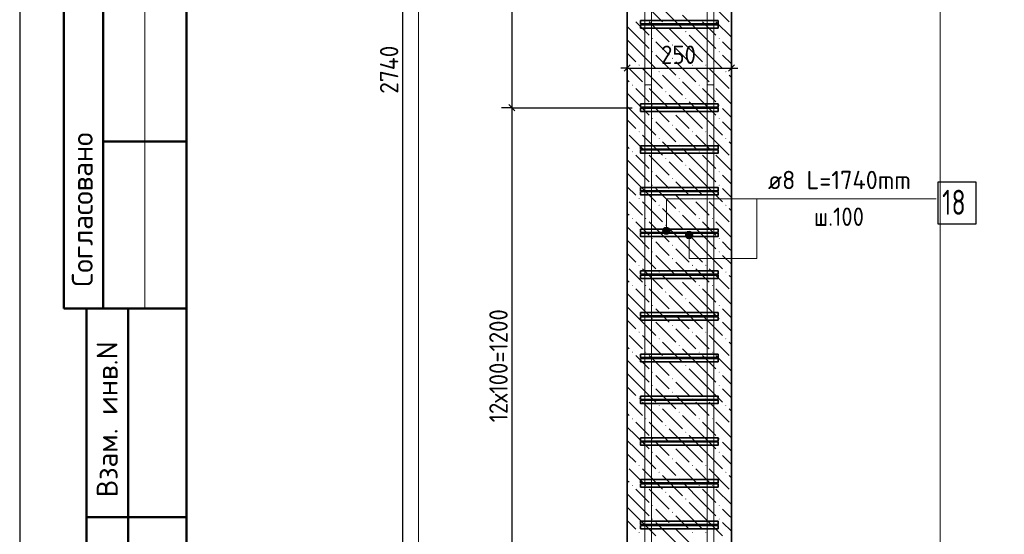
# Model space of a CAD drawing. Header units: millimetres. Extents: x 0 to 42000, y 0 to 29700.
# Tile 2 of 19: x 0 to 11796, y 6293 to 12460. Entities that reach past the tile are written whole.
import ezdxf

# ---------------------------------------------------------------- set-up
doc = ezdxf.new("R2010")
doc.units = ezdxf.units.MM
doc.linetypes.add('______2', pattern=[270, 200, -70])
for name, color, linetype, lineweight in [('S1 Продольная арматура', 7, 'Continuous', 35), ('Standard', 7, 'Continuous', 25), ('Выпуски арматуры Г-обр.', 52, 'Continuous', 25), ('ЖБ Пилон', 7, 'Continuous', 35), ('Позиционная метка линия выноска', 7, 'Continuous', 13)]:
    doc.layers.add(name, color=color, linetype=linetype, lineweight=lineweight)
doc.layers.add('Хомут', color=7, linetype='Continuous', lineweight=25, true_color=0x6e3c1e)
doc.styles.add('ISOCPEUR', font='txt')

msp = doc.modelspace()

# ---------------------------------------------------------------- hatches: boundary and pattern name
at = {"layer": 'ЖБ Пилон', "linetype": 'Continuous', "lineweight": 18, "transparency": 33554687}
for points in [[(7734, 12396), (7741, 12403), (7747, 12396), (7741, 12390)], [(7974, 12316), (7981, 12323), (7987, 12316), (7981, 12310)], [(7574, 12236), (7581, 12243), (7587, 12236), (7581, 12230)], [(7814, 12156), (7821, 12163), (7827, 12156), (7821, 12150)], [(8374, 12236), (8381, 12243), (8387, 12236), (8381, 12230)], [(7574, 12076), (7581, 12083), (7587, 12076), (7581, 12070)], [(8374, 12076), (8381, 12083), (8387, 12076), (8381, 12070)], [(7414, 11916), (7421, 11923), (7427, 11916), (7421, 11910)], [(7814, 11996), (7821, 12003), (7827, 11996), (7821, 11990)], [(8054, 11916), (8061, 11923), (8067, 11916), (8061, 11910)], [(8214, 11916), (8221, 11923), (8227, 11916), (8221, 11910)], [(7654, 11836), (7661, 11843), (7667, 11836), (7661, 11830)], [(8454, 11836), (8461, 11843), (8467, 11836), (8461, 11830)], [(7334, 11676), (7341, 11683), (7347, 11676), (7341, 11670)], [(7494, 11676), (7501, 11683), (7507, 11676), (7501, 11670)], [(7894, 11756), (7901, 11763), (7907, 11756), (7901, 11750)], [(8134, 11676), (8141, 11683), (8147, 11676), (8141, 11670)], [(8294, 11676), (8301, 11683), (8307, 11676), (8301, 11670)], [(7734, 11596), (7741, 11603), (7747, 11596), (7741, 11590)], [(7574, 11436), (7581, 11443), (7587, 11436), (7581, 11430)], [(7974, 11516), (7981, 11523), (7987, 11516), (7981, 11510)], [(8374, 11436), (8381, 11443), (8387, 11436), (8381, 11430)], [(7814, 11356), (7821, 11363), (7827, 11356), (7821, 11350)], [(7574, 11276), (7581, 11283), (7587, 11276), (7581, 11270)], [(8374, 11276), (8381, 11283), (8387, 11276), (8381, 11270)], [(7414, 11116), (7421, 11123), (7427, 11116), (7421, 11110)], [(7814, 11196), (7821, 11203), (7827, 11196), (7821, 11190)], [(8054, 11116), (8061, 11123), (8067, 11116), (8061, 11110)], [(8214, 11116), (8221, 11123), (8227, 11116), (8221, 11110)], [(7654, 11036), (7661, 11043), (7667, 11036), (7661, 11030)], [(8454, 11036), (8461, 11043), (8467, 11036), (8461, 11030)], [(7334, 10876), (7341, 10883), (7347, 10876), (7341, 10870)], [(7494, 10876), (7501, 10883), (7507, 10876), (7501, 10870)], [(7894, 10956), (7901, 10963), (7907, 10956), (7901, 10950)], [(8134, 10876), (8141, 10883), (8147, 10876), (8141, 10870)], [(8294, 10876), (8301, 10883), (8307, 10876), (8301, 10870)], [(7734, 10796), (7741, 10803), (7747, 10796), (7741, 10790)], [(7574, 10636), (7581, 10643), (7587, 10636), (7581, 10630)], [(7974, 10716), (7981, 10723), (7987, 10716), (7981, 10710)], [(8374, 10636), (8381, 10643), (8387, 10636), (8381, 10630)], [(7814, 10556), (7821, 10563), (7827, 10556), (7821, 10550)], [(7574, 10476), (7581, 10483), (7587, 10476), (7581, 10470)], [(7814, 10396), (7821, 10403), (7827, 10396), (7821, 10390)], [(8374, 10476), (8381, 10483), (8387, 10476), (8381, 10470)], [(7414, 10316), (7421, 10323), (7427, 10316), (7421, 10310)], [(8054, 10316), (8061, 10323), (8067, 10316), (8061, 10310)], [(8214, 10316), (8221, 10323), (8227, 10316), (8221, 10310)], [(7654, 10236), (7661, 10243), (7667, 10236), (7661, 10230)], [(7894, 10156), (7901, 10163), (7907, 10156), (7901, 10150)], [(8454, 10236), (8461, 10243), (8467, 10236), (8461, 10230)], [(7334, 10076), (7341, 10083), (7347, 10076), (7341, 10070)], [(7494, 10076), (7501, 10083), (7507, 10076), (7501, 10070)], [(8134, 10076), (8141, 10083), (8147, 10076), (8141, 10070)], [(8294, 10076), (8301, 10083), (8307, 10076), (8301, 10070)], [(7734, 9996), (7741, 10003), (7747, 9996), (7741, 9990)], [(7974, 9916), (7981, 9923), (7987, 9916), (7981, 9910)], [(7574, 9836), (7581, 9843), (7587, 9836), (7581, 9830)], [(8374, 9836), (8381, 9843), (8387, 9836), (8381, 9830)], [(7574, 9676), (7581, 9683), (7587, 9676), (7581, 9670)], [(7814, 9756), (7821, 9763), (7827, 9756), (7821, 9750)], [(8374, 9676), (8381, 9683), (8387, 9676), (8381, 9670)], [(7814, 9596), (7821, 9603), (7827, 9596), (7821, 9590)], [(7414, 9516), (7421, 9523), (7427, 9516), (7421, 9510)], [(7654, 9436), (7661, 9443), (7667, 9436), (7661, 9430)], [(8054, 9516), (8061, 9523), (8067, 9516), (8061, 9510)], [(8214, 9516), (8221, 9523), (8227, 9516), (8221, 9510)], [(8454, 9436), (8461, 9443), (8467, 9436), (8461, 9430)], [(7894, 9356), (7901, 9363), (7907, 9356), (7901, 9350)], [(7334, 9276), (7341, 9283), (7347, 9276), (7341, 9270)], [(7494, 9276), (7501, 9283), (7507, 9276), (7501, 9270)], [(7734, 9196), (7741, 9203), (7747, 9196), (7741, 9190)], [(8134, 9276), (8141, 9283), (8147, 9276), (8141, 9270)], [(8294, 9276), (8301, 9283), (8307, 9276), (8301, 9270)], [(7974, 9116), (7981, 9123), (7987, 9116), (7981, 9110)], [(7574, 9036), (7581, 9043), (7587, 9036), (7581, 9030)], [(8374, 9036), (8381, 9043), (8387, 9036), (8381, 9030)], [(7574, 8876), (7581, 8883), (7587, 8876), (7581, 8870)], [(7814, 8956), (7821, 8963), (7827, 8956), (7821, 8950)], [(8374, 8876), (8381, 8883), (8387, 8876), (8381, 8870)], [(7814, 8796), (7821, 8803), (7827, 8796), (7821, 8790)], [(7414, 8716), (7421, 8723), (7427, 8716), (7421, 8710)], [(7654, 8636), (7661, 8643), (7667, 8636), (7661, 8630)], [(8054, 8716), (8061, 8723), (8067, 8716), (8061, 8710)], [(8214, 8716), (8221, 8723), (8227, 8716), (8221, 8710)], [(8454, 8636), (8461, 8643), (8467, 8636), (8461, 8630)], [(7894, 8556), (7901, 8563), (7907, 8556), (7901, 8550)], [(7334, 8476), (7341, 8483), (7347, 8476), (7341, 8470)], [(7494, 8476), (7501, 8483), (7507, 8476), (7501, 8470)], [(7734, 8396), (7741, 8403), (7747, 8396), (7741, 8390)], [(8134, 8476), (8141, 8483), (8147, 8476), (8141, 8470)], [(8294, 8476), (8301, 8483), (8307, 8476), (8301, 8470)], [(7974, 8316), (7981, 8323), (7987, 8316), (7981, 8310)], [(7574, 8236), (7581, 8243), (7587, 8236), (7581, 8230)], [(7814, 8156), (7821, 8163), (7827, 8156), (7821, 8150)], [(8374, 8236), (8381, 8243), (8387, 8236), (8381, 8230)], [(7574, 8076), (7581, 8083), (7587, 8076), (7581, 8070)], [(8374, 8076), (8381, 8083), (8387, 8076), (8381, 8070)], [(7414, 7916), (7421, 7923), (7427, 7916), (7421, 7910)], [(7814, 7996), (7821, 8003), (7827, 7996), (7821, 7990)], [(8054, 7916), (8061, 7923), (8067, 7916), (8061, 7910)], [(8214, 7916), (8221, 7923), (8227, 7916), (8221, 7910)], [(7654, 7836), (7661, 7843), (7667, 7836), (7661, 7830)], [(8454, 7836), (8461, 7843), (8467, 7836), (8461, 7830)], [(7334, 7676), (7341, 7683), (7347, 7676), (7341, 7670)], [(7494, 7676), (7501, 7683), (7507, 7676), (7501, 7670)], [(7894, 7756), (7901, 7763), (7907, 7756), (7901, 7750)], [(8134, 7676), (8141, 7683), (8147, 7676), (8141, 7670)], [(8294, 7676), (8301, 7683), (8307, 7676), (8301, 7670)], [(7734, 7596), (7741, 7603), (7747, 7596), (7741, 7590)], [(7574, 7436), (7581, 7443), (7587, 7436), (7581, 7430)], [(7974, 7516), (7981, 7523), (7987, 7516), (7981, 7510)], [(8374, 7436), (8381, 7443), (8387, 7436), (8381, 7430)], [(7814, 7356), (7821, 7363), (7827, 7356), (7821, 7350)], [(7574, 7276), (7581, 7283), (7587, 7276), (7581, 7270)], [(7814, 7196), (7821, 7203), (7827, 7196), (7821, 7190)], [(8374, 7276), (8381, 7283), (8387, 7276), (8381, 7270)], [(7414, 7116), (7421, 7123), (7427, 7116), (7421, 7110)], [(8054, 7116), (8061, 7123), (8067, 7116), (8061, 7110)], [(8214, 7116), (8221, 7123), (8227, 7116), (8221, 7110)], [(7654, 7036), (7661, 7043), (7667, 7036), (7661, 7030)], [(7894, 6956), (7901, 6963), (7907, 6956), (7901, 6950)], [(8454, 7036), (8461, 7043), (8467, 7036), (8461, 7030)], [(7334, 6876), (7341, 6883), (7347, 6876), (7341, 6870)], [(7494, 6876), (7501, 6883), (7507, 6876), (7501, 6870)], [(8134, 6876), (8141, 6883), (8147, 6876), (8141, 6870)], [(8294, 6876), (8301, 6883), (8307, 6876), (8301, 6870)], [(7734, 6796), (7741, 6803), (7747, 6796), (7741, 6790)], [(7574, 6636), (7581, 6643), (7587, 6636), (7581, 6630)], [(7974, 6716), (7981, 6723), (7987, 6716), (7981, 6710)], [(8374, 6636), (8381, 6643), (8387, 6636), (8381, 6630)], [(7814, 6556), (7821, 6563), (7827, 6556), (7821, 6550)], [(7574, 6476), (7581, 6483), (7587, 6476), (7581, 6470)], [(7814, 6396), (7821, 6403), (7827, 6396), (7821, 6390)], [(8374, 6476), (8381, 6483), (8387, 6476), (8381, 6470)], [(7414, 6316), (7421, 6323), (7427, 6316), (7421, 6310)], [(8054, 6316), (8061, 6323), (8067, 6316), (8061, 6310)], [(8214, 6316), (8221, 6323), (8227, 6316), (8221, 6310)]]:
    msp.add_hatch(color=7, dxfattribs=at).paths.add_polyline_path(points, flags=16)
at = {"layer": 'Позиционная метка линия выноска', "linetype": 'Continuous', "lineweight": 13, "transparency": 33554687}
for points in [[(7787, 9953), (7709, 9953), (7703, 9930)], [(7787, 9953), (7703, 9930), (7793, 9930)], [(7793, 9930), (7703, 9930), (7709, 9908)], [(7770, 9969), (7725, 9969), (7709, 9953)], [(7770, 9969), (7709, 9953), (7787, 9953)], [(7793, 9930), (7709, 9908), (7787, 9908)], [(7725, 9969), (7770, 9969), (7748, 9975)], [(7981, 9903), (8059, 9903), (8043, 9919)], [(7981, 9903), (8043, 9919), (7998, 9919)], [(7998, 9919), (8043, 9919), (8020, 9925)], [(7787, 9908), (7709, 9908), (7725, 9891)], [(7787, 9908), (7725, 9891), (7770, 9891)], [(7770, 9891), (7725, 9891), (7748, 9885)], [(7975, 9880), (8065, 9880), (8059, 9903)], [(7975, 9880), (8059, 9903), (7981, 9903)], [(7981, 9858), (8065, 9880), (7975, 9880)], [(7981, 9858), (8059, 9858), (8065, 9880)], [(7998, 9841), (8059, 9858), (7981, 9858)], [(7998, 9841), (8043, 9841), (8059, 9858)], [(8043, 9841), (7998, 9841), (8020, 9835)]]:
    msp.add_hatch(color=7, dxfattribs=at).paths.add_polyline_path(points)

# ---------------------------------------------------------------- linework, layer by layer
at = {"layer": 'S1 Продольная арматура', "color": 7, "linetype": 'Continuous', "lineweight": 18, "transparency": 33554687}
for points in [[(7488, 5030), (7488, 18726), (7568, 19731), (7568, 26380), (7648, 26380), (7648, 19728), (7568, 18723), (7568, 5030), (7488, 5030)], [(7488, 5030), (7488, 18726), (7568, 19731), (7568, 26380), (7648, 26380), (7648, 19728), (7568, 18723), (7568, 5030), (7488, 5030)], [(7488, 5030), (7488, 18726), (7568, 19731), (7568, 26380), (7648, 26380), (7648, 19728), (7568, 18723), (7568, 5030), (7488, 5030)], [(7488, 5030), (7488, 18726), (7568, 19731), (7568, 26380), (7648, 26380), (7648, 19728), (7568, 18723), (7568, 5030), (7488, 5030)], [(7488, 5030), (7488, 18726), (7568, 19731), (7568, 26380), (7648, 26380), (7648, 19728), (7568, 18723), (7568, 5030), (7488, 5030)], [(7488, 5030), (7488, 18726), (7568, 19731), (7568, 26380), (7648, 26380), (7648, 19728), (7568, 18723), (7568, 5030), (7488, 5030)], [(7488, 5030), (7488, 18726), (7568, 19731), (7568, 26380), (7648, 26380), (7648, 19728), (7568, 18723), (7568, 5030), (7488, 5030)], [(7488, 5030), (7488, 18726), (7568, 19731), (7568, 26380), (7648, 26380), (7648, 19728), (7568, 18723), (7568, 5030), (7488, 5030)], [(8238, 5030), (8238, 18723), (8158, 19728), (8158, 26380), (8238, 26380), (8238, 19731), (8318, 18726), (8318, 5030), (8238, 5030)], [(8238, 5030), (8238, 18723), (8158, 19728), (8158, 26380), (8238, 26380), (8238, 19731), (8318, 18726), (8318, 5030), (8238, 5030)], [(8238, 5030), (8238, 18723), (8158, 19728), (8158, 26380), (8238, 26380), (8238, 19731), (8318, 18726), (8318, 5030), (8238, 5030)], [(8238, 5030), (8238, 18723), (8158, 19728), (8158, 26380), (8238, 26380), (8238, 19731), (8318, 18726), (8318, 5030), (8238, 5030)], [(8238, 5030), (8238, 18723), (8158, 19728), (8158, 26380), (8238, 26380), (8238, 19731), (8318, 18726), (8318, 5030), (8238, 5030)], [(8238, 5030), (8238, 18723), (8158, 19728), (8158, 26380), (8238, 26380), (8238, 19731), (8318, 18726), (8318, 5030), (8238, 5030)], [(8238, 5030), (8238, 18723), (8158, 19728), (8158, 26380), (8238, 26380), (8238, 19731), (8318, 18726), (8318, 5030), (8238, 5030)], [(8238, 5030), (8238, 18723), (8158, 19728), (8158, 26380), (8238, 26380), (8238, 19731), (8318, 18726), (8318, 5030), (8238, 5030)]]:
    msp.add_lwpolyline(points, dxfattribs=at)
at = {"layer": 'Standard', "color": 7, "linetype": 'Continuous', "lineweight": 25, "transparency": 33554687}
for p, q in [((2000, 29200), (2000, 1058)), ((7240, 11843), (7315, 11918)), ((8490, 11843), (8565, 11918)), ((5859, 11443), (5934, 11368))]:
    msp.add_line(p, q, dxfattribs=at)
at = {"layer": 'Standard', "color": 7, "linetype": 'Continuous', "lineweight": -3, "transparency": 33554687}
for p, q in [((4586, 18730), (4586, 5030)), ((5896, 18405), (5896, 11405)), ((7278, 11880), (7278, 12005)), ((8528, 11880), (8528, 12005)), ((7278, 11880), (7203, 11880)), ((7278, 11880), (7278, 11755)), ((7278, 11880), (7278, 11880)), ((7278, 11880), (8528, 11880)), ((8528, 11880), (8528, 11755)), ((8528, 11880), (8528, 11880)), ((8528, 11880), (8603, 11880)), ((5896, 11405), (5771, 11405)), ((5896, 11405), (6021, 11405)), ((5896, 11405), (7338, 11405)), ((5896, 11405), (5896, 5405))]:
    msp.add_line(p, q, dxfattribs=at)
at = {"layer": 'Standard', "color": 7, "linetype": 'Continuous', "lineweight": 50, "transparency": 33554687}
for p, q in [((527, 15500), (527, 9000)), ((527, 15500), (527, 9000)), ((1000, 15500), (1000, 9000)), ((2000, 11000), (1000, 11000)), ((0, 9000), (6, 9000)), ((527, 9000), (2000, 9000)), ((800, 500), (800, 9000)), ((800, 500), (800, 9000)), ((1300, 500), (1300, 9000)), ((800, 6500), (2000, 6500))]:
    msp.add_line(p, q, dxfattribs=at)
at = {"layer": 'Standard', "color": 7, "linetype": 'Continuous', "lineweight": 13, "transparency": 33554687}
msp.add_line((1500, 15500), (1500, 9000), dxfattribs=at)
at = {"layer": 'Standard', "color": 7, "linetype": 'Continuous', "lineweight": 25, "transparency": 33554687}
msp.add_lwpolyline([(0, 0), (42000, 0), (42000, 29700), (0, 29700), (0, 0)], close=True, dxfattribs=at)
at = {"layer": 'Standard', "color": 7, "linetype": 'Continuous', "lineweight": 50, "transparency": 33554687}
msp.add_lwpolyline([(2000, 29200), (41500, 29200), (41500, 500), (2000, 500), (2000, 29200)], close=True, dxfattribs=at)
at = {"layer": 'Standard', "color": 7, "linetype": 'Continuous', "lineweight": 35, "transparency": 33554687}
msp.add_lwpolyline([(23000, 29200), (2000, 29200), (2000, 500), (23000, 500), (23000, 29200)], dxfattribs=at)
at = {"layer": 'Standard', "color": 254, "linetype": 'Continuous', "lineweight": 13, "true_color": 0xc4c4ff, "transparency": 33554687}
msp.add_lwpolyline([(4778, 1530), (11028, 1530), (11028, 27230), (4778, 27230), (4778, 1530)], dxfattribs=at)
at = {"layer": 'Выпуски арматуры Г-обр.', "color": 7, "linetype": '______2', "lineweight": 13, "transparency": 33554687}
for points in [[(7568, 11680), (7568, 3725), (7561, 3674), (7544, 3622), (7517, 3574), (7484, 3534), (7444, 3501), (7396, 3474), (7344, 3457), (7293, 3450), (5638, 3450), (5638, 3530), (7288, 3530), (7325, 3535), (7364, 3548), (7398, 3567), (7427, 3591), (7451, 3620), (7470, 3654), (7483, 3693), (7488, 3730), (7488, 11680), (7568, 11680)], [(7568, 11680), (7568, 3725), (7561, 3674), (7544, 3622), (7517, 3574), (7484, 3534), (7444, 3501), (7396, 3474), (7344, 3457), (7293, 3450), (5638, 3450), (5638, 3530), (7288, 3530), (7325, 3535), (7364, 3548), (7398, 3567), (7427, 3591), (7451, 3620), (7470, 3654), (7483, 3693), (7488, 3730), (7488, 11680), (7568, 11680)], [(7568, 11680), (7568, 3725), (7561, 3674), (7544, 3622), (7517, 3574), (7484, 3534), (7444, 3501), (7396, 3474), (7344, 3457), (7293, 3450), (5638, 3450), (5638, 3530), (7288, 3530), (7325, 3535), (7364, 3548), (7398, 3567), (7427, 3591), (7451, 3620), (7470, 3654), (7483, 3693), (7488, 3730), (7488, 11680), (7568, 11680)], [(7568, 11680), (7568, 3725), (7561, 3674), (7544, 3622), (7517, 3574), (7484, 3534), (7444, 3501), (7396, 3474), (7344, 3457), (7293, 3450), (5638, 3450), (5638, 3530), (7288, 3530), (7325, 3535), (7364, 3548), (7398, 3567), (7427, 3591), (7451, 3620), (7470, 3654), (7483, 3693), (7488, 3730), (7488, 11680), (7568, 11680)], [(7568, 11680), (7568, 3725), (7561, 3674), (7544, 3622), (7517, 3574), (7484, 3534), (7444, 3501), (7396, 3474), (7344, 3457), (7293, 3450), (5638, 3450), (5638, 3530), (7288, 3530), (7325, 3535), (7364, 3548), (7398, 3567), (7427, 3591), (7451, 3620), (7470, 3654), (7483, 3693), (7488, 3730), (7488, 11680), (7568, 11680)], [(7568, 11680), (7568, 3725), (7561, 3674), (7544, 3622), (7517, 3574), (7484, 3534), (7444, 3501), (7396, 3474), (7344, 3457), (7293, 3450), (5638, 3450), (5638, 3530), (7288, 3530), (7325, 3535), (7364, 3548), (7398, 3567), (7427, 3591), (7451, 3620), (7470, 3654), (7483, 3693), (7488, 3730), (7488, 11680), (7568, 11680)], [(7568, 11680), (7568, 3725), (7561, 3674), (7544, 3622), (7517, 3574), (7484, 3534), (7444, 3501), (7396, 3474), (7344, 3457), (7293, 3450), (5638, 3450), (5638, 3530), (7288, 3530), (7325, 3535), (7364, 3548), (7398, 3567), (7427, 3591), (7451, 3620), (7470, 3654), (7483, 3693), (7488, 3730), (7488, 11680), (7568, 11680)], [(7568, 11680), (7568, 3725), (7561, 3674), (7544, 3622), (7517, 3574), (7484, 3534), (7444, 3501), (7396, 3474), (7344, 3457), (7293, 3450), (5638, 3450), (5638, 3530), (7288, 3530), (7325, 3535), (7364, 3548), (7398, 3567), (7427, 3591), (7451, 3620), (7470, 3654), (7483, 3693), (7488, 3730), (7488, 11680), (7568, 11680)], [(8318, 11680), (8318, 3730), (8323, 3693), (8336, 3654), (8355, 3620), (8379, 3591), (8407, 3567), (8442, 3548), (8480, 3535), (8518, 3530), (10168, 3530), (10168, 3450), (8512, 3450), (8462, 3457), (8410, 3474), (8362, 3501), (8322, 3534), (8289, 3574), (8262, 3622), (8245, 3674), (8238, 3725), (8238, 11680), (8318, 11680)], [(8318, 11680), (8318, 3730), (8323, 3693), (8336, 3654), (8355, 3620), (8379, 3591), (8407, 3567), (8442, 3548), (8480, 3535), (8518, 3530), (10168, 3530), (10168, 3450), (8512, 3450), (8462, 3457), (8410, 3474), (8362, 3501), (8322, 3534), (8289, 3574), (8262, 3622), (8245, 3674), (8238, 3725), (8238, 11680), (8318, 11680)], [(8318, 11680), (8318, 3730), (8323, 3693), (8336, 3654), (8355, 3620), (8379, 3591), (8407, 3567), (8442, 3548), (8480, 3535), (8518, 3530), (10168, 3530), (10168, 3450), (8512, 3450), (8462, 3457), (8410, 3474), (8362, 3501), (8322, 3534), (8289, 3574), (8262, 3622), (8245, 3674), (8238, 3725), (8238, 11680), (8318, 11680)], [(8318, 11680), (8318, 3730), (8323, 3693), (8336, 3654), (8355, 3620), (8379, 3591), (8407, 3567), (8442, 3548), (8480, 3535), (8518, 3530), (10168, 3530), (10168, 3450), (8512, 3450), (8462, 3457), (8410, 3474), (8362, 3501), (8322, 3534), (8289, 3574), (8262, 3622), (8245, 3674), (8238, 3725), (8238, 11680), (8318, 11680)], [(8318, 11680), (8318, 3730), (8323, 3693), (8336, 3654), (8355, 3620), (8379, 3591), (8407, 3567), (8442, 3548), (8480, 3535), (8518, 3530), (10168, 3530), (10168, 3450), (8512, 3450), (8462, 3457), (8410, 3474), (8362, 3501), (8322, 3534), (8289, 3574), (8262, 3622), (8245, 3674), (8238, 3725), (8238, 11680), (8318, 11680)], [(8318, 11680), (8318, 3730), (8323, 3693), (8336, 3654), (8355, 3620), (8379, 3591), (8407, 3567), (8442, 3548), (8480, 3535), (8518, 3530), (10168, 3530), (10168, 3450), (8512, 3450), (8462, 3457), (8410, 3474), (8362, 3501), (8322, 3534), (8289, 3574), (8262, 3622), (8245, 3674), (8238, 3725), (8238, 11680), (8318, 11680)], [(8318, 11680), (8318, 3730), (8323, 3693), (8336, 3654), (8355, 3620), (8379, 3591), (8407, 3567), (8442, 3548), (8480, 3535), (8518, 3530), (10168, 3530), (10168, 3450), (8512, 3450), (8462, 3457), (8410, 3474), (8362, 3501), (8322, 3534), (8289, 3574), (8262, 3622), (8245, 3674), (8238, 3725), (8238, 11680), (8318, 11680)], [(8318, 11680), (8318, 3730), (8323, 3693), (8336, 3654), (8355, 3620), (8379, 3591), (8407, 3567), (8442, 3548), (8480, 3535), (8518, 3530), (10168, 3530), (10168, 3450), (8512, 3450), (8462, 3457), (8410, 3474), (8362, 3501), (8322, 3534), (8289, 3574), (8262, 3622), (8245, 3674), (8238, 3725), (8238, 11680), (8318, 11680)]]:
    msp.add_lwpolyline(points, dxfattribs=at)
at = {"layer": 'ЖБ Пилон', "color": 7, "linetype": 'Continuous', "lineweight": 35, "transparency": 33554687}
for p, q in [((7278, 18730), (7278, 5030)), ((8528, 5030), (8528, 18730))]:
    msp.add_line(p, q, dxfattribs=at)
at = {"layer": 'ЖБ Пилон', "color": 9, "linetype": 'Continuous', "lineweight": 18, "true_color": 0xc7c7c7, "transparency": 33554687}
for p, q in [((7461, 12676), (7701, 12436)), ((8261, 12676), (8501, 12436)), ((7701, 12596), (7941, 12356)), ((8181, 12276), (7941, 12516)), ((7381, 12436), (7541, 12276)), ((7541, 12436), (7781, 12196)), ((8181, 12436), (8341, 12276)), ((8341, 12436), (8528, 12249)), ((7381, 12276), (7278, 12379)), ((7381, 12276), (7541, 12116)), ((8021, 12116), (7781, 12356)), ((8021, 12276), (8181, 12116)), ((8181, 12276), (8341, 12116)), ((7278, 12219), (7381, 12116)), ((7701, 12116), (7621, 12196)), ((8501, 12116), (8421, 12196)), ((7278, 12059), (7381, 11956)), ((7381, 12116), (7621, 11876)), ((7621, 12036), (7861, 11796)), ((7781, 12036), (7701, 12116)), ((7861, 12116), (8021, 11956)), ((8021, 12116), (8181, 11956)), ((8181, 12116), (8421, 11876)), ((8421, 12036), (8528, 11929)), ((8528, 12089), (8501, 12116)), ((7861, 11956), (8101, 11716)), ((7381, 11796), (7301, 11876)), ((7461, 11716), (7381, 11796)), ((7461, 11876), (7701, 11636)), ((7701, 11796), (7941, 11556)), ((8181, 11796), (8101, 11876)), ((8261, 11716), (8181, 11796)), ((8261, 11876), (8501, 11636)), ((8501, 11796), (8528, 11769)), ((7278, 11739), (7301, 11716)), ((8181, 11476), (7941, 11716)), ((7381, 11476), (7278, 11579)), ((7381, 11636), (7541, 11476)), ((7541, 11636), (7781, 11396)), ((8181, 11636), (8341, 11476)), ((8341, 11636), (8528, 11449)), ((7381, 11476), (7541, 11316)), ((8021, 11316), (7781, 11556)), ((8021, 11476), (8181, 11316)), ((8181, 11476), (8341, 11316)), ((7278, 11419), (7381, 11316)), ((7701, 11316), (7621, 11396)), ((8501, 11316), (8421, 11396)), ((7278, 11259), (7381, 11156)), ((7381, 11316), (7621, 11076)), ((7621, 11236), (7861, 10996)), ((7781, 11236), (7701, 11316)), ((7861, 11316), (8021, 11156)), ((8021, 11316), (8181, 11156)), ((8181, 11316), (8421, 11076)), ((8421, 11236), (8528, 11129)), ((8528, 11289), (8501, 11316)), ((7861, 11156), (8101, 10916)), ((7381, 10996), (7301, 11076)), ((7461, 10916), (7381, 10996)), ((7461, 11076), (7701, 10836)), ((7701, 10996), (7941, 10756)), ((8181, 10996), (8101, 11076)), ((8261, 10916), (8181, 10996)), ((8261, 11076), (8501, 10836)), ((8501, 10996), (8528, 10969)), ((7278, 10939), (7301, 10916)), ((8181, 10676), (7941, 10916)), ((7381, 10676), (7278, 10779)), ((7381, 10836), (7541, 10676)), ((7541, 10836), (7781, 10596)), ((8021, 10516), (7781, 10756)), ((8181, 10836), (8341, 10676)), ((8341, 10836), (8528, 10649)), ((7278, 10619), (7381, 10516)), ((7381, 10676), (7541, 10516)), ((8021, 10676), (8181, 10516)), ((8181, 10676), (8341, 10516)), ((7381, 10516), (7621, 10276)), ((7701, 10516), (7621, 10596)), ((7781, 10436), (7701, 10516)), ((7861, 10516), (8021, 10356)), ((8021, 10516), (8181, 10356)), ((8181, 10516), (8421, 10276)), ((8501, 10516), (8421, 10596)), ((8528, 10489), (8501, 10516)), ((7278, 10459), (7381, 10356)), ((7621, 10436), (7861, 10196)), ((8421, 10436), (8528, 10329)), ((7381, 10196), (7301, 10276)), ((7461, 10276), (7701, 10036)), ((7861, 10356), (8101, 10116)), ((8181, 10196), (8101, 10276)), ((8261, 10276), (8501, 10036)), ((7461, 10116), (7381, 10196)), ((7701, 10196), (7941, 9956)), ((8261, 10116), (8181, 10196)), ((8501, 10196), (8528, 10169)), ((7278, 10139), (7301, 10116)), ((7381, 10036), (7541, 9876)), ((7541, 10036), (7781, 9796)), ((8181, 9876), (7941, 10116)), ((8181, 10036), (8341, 9876)), ((8341, 10036), (8528, 9849)), ((7381, 9876), (7278, 9979)), ((8021, 9716), (7781, 9956)), ((7278, 9819), (7381, 9716)), ((7381, 9876), (7541, 9716)), ((7701, 9716), (7621, 9796)), ((8021, 9876), (8181, 9716)), ((8181, 9876), (8341, 9716)), ((8501, 9716), (8421, 9796)), ((7381, 9716), (7621, 9476)), ((7781, 9636), (7701, 9716)), ((7861, 9716), (8021, 9556)), ((8021, 9716), (8181, 9556)), ((8181, 9716), (8421, 9476)), ((8528, 9689), (8501, 9716)), ((7278, 9659), (7381, 9556)), ((7621, 9636), (7861, 9396)), ((7861, 9556), (8101, 9316)), ((8421, 9636), (8528, 9529)), ((7381, 9396), (7301, 9476)), ((7461, 9476), (7701, 9236)), ((8181, 9396), (8101, 9476)), ((8261, 9476), (8501, 9236)), ((7278, 9339), (7301, 9316)), ((7461, 9316), (7381, 9396)), ((7701, 9396), (7941, 9156)), ((8261, 9316), (8181, 9396)), ((8501, 9396), (8528, 9369)), ((7381, 9236), (7541, 9076)), ((7541, 9236), (7781, 8996)), ((8181, 9076), (7941, 9316)), ((8181, 9236), (8341, 9076)), ((8341, 9236), (8528, 9049)), ((7381, 9076), (7278, 9179)), ((8021, 8916), (7781, 9156)), ((7278, 9019), (7381, 8916)), ((7381, 9076), (7541, 8916)), ((7701, 8916), (7621, 8996)), ((8021, 9076), (8181, 8916)), ((8181, 9076), (8341, 8916)), ((8501, 8916), (8421, 8996)), ((7278, 8859), (7381, 8756)), ((7381, 8916), (7621, 8676)), ((7781, 8836), (7701, 8916)), ((7861, 8916), (8021, 8756)), ((8021, 8916), (8181, 8756)), ((8181, 8916), (8421, 8676)), ((8528, 8889), (8501, 8916)), ((7621, 8836), (7861, 8596)), ((7861, 8756), (8101, 8516)), ((8421, 8836), (8528, 8729)), ((7381, 8596), (7301, 8676)), ((7461, 8676), (7701, 8436)), ((8181, 8596), (8101, 8676)), ((8261, 8676), (8501, 8436)), ((7278, 8539), (7301, 8516)), ((7461, 8516), (7381, 8596)), ((7701, 8596), (7941, 8356)), ((8181, 8276), (7941, 8516)), ((8261, 8516), (8181, 8596)), ((8501, 8596), (8528, 8569)), ((7381, 8276), (7278, 8379)), ((7381, 8436), (7541, 8276)), ((7541, 8436), (7781, 8196)), ((8181, 8436), (8341, 8276)), ((8341, 8436), (8528, 8249)), ((7381, 8276), (7541, 8116)), ((8021, 8116), (7781, 8356)), ((8021, 8276), (8181, 8116)), ((8181, 8276), (8341, 8116)), ((7278, 8219), (7381, 8116)), ((7701, 8116), (7621, 8196)), ((8501, 8116), (8421, 8196)), ((7278, 8059), (7381, 7956)), ((7381, 8116), (7621, 7876)), ((7621, 8036), (7861, 7796)), ((7781, 8036), (7701, 8116)), ((7861, 8116), (8021, 7956)), ((8021, 8116), (8181, 7956)), ((8181, 8116), (8421, 7876)), ((8421, 8036), (8528, 7929)), ((8528, 8089), (8501, 8116)), ((7861, 7956), (8101, 7716)), ((7381, 7796), (7301, 7876)), ((7461, 7716), (7381, 7796)), ((7461, 7876), (7701, 7636)), ((7701, 7796), (7941, 7556)), ((8181, 7796), (8101, 7876)), ((8261, 7716), (8181, 7796)), ((8261, 7876), (8501, 7636)), ((8501, 7796), (8528, 7769)), ((7278, 7739), (7301, 7716)), ((8181, 7476), (7941, 7716)), ((7381, 7476), (7278, 7579)), ((7381, 7636), (7541, 7476)), ((7541, 7636), (7781, 7396)), ((8021, 7316), (7781, 7556)), ((8181, 7636), (8341, 7476)), ((8341, 7636), (8528, 7449)), ((7381, 7476), (7541, 7316)), ((8021, 7476), (8181, 7316)), ((8181, 7476), (8341, 7316)), ((7278, 7419), (7381, 7316)), ((7381, 7316), (7621, 7076)), ((7701, 7316), (7621, 7396)), ((7781, 7236), (7701, 7316)), ((7861, 7316), (8021, 7156)), ((8021, 7316), (8181, 7156)), ((8181, 7316), (8421, 7076)), ((8501, 7316), (8421, 7396)), ((8528, 7289), (8501, 7316)), ((7278, 7259), (7381, 7156)), ((7621, 7236), (7861, 6996)), ((8421, 7236), (8528, 7129)), ((7861, 7156), (8101, 6916)), ((7381, 6996), (7301, 7076)), ((7461, 6916), (7381, 6996)), ((7461, 7076), (7701, 6836)), ((7701, 6996), (7941, 6756)), ((8181, 6996), (8101, 7076)), ((8261, 6916), (8181, 6996)), ((8261, 7076), (8501, 6836)), ((8501, 6996), (8528, 6969)), ((7278, 6939), (7301, 6916)), ((8181, 6676), (7941, 6916)), ((7381, 6676), (7278, 6779)), ((7381, 6836), (7541, 6676)), ((7541, 6836), (7781, 6596)), ((8021, 6516), (7781, 6756)), ((8181, 6836), (8341, 6676)), ((8341, 6836), (8528, 6649)), ((7278, 6619), (7381, 6516)), ((7381, 6676), (7541, 6516)), ((8021, 6676), (8181, 6516)), ((8181, 6676), (8341, 6516)), ((7381, 6516), (7621, 6276)), ((7701, 6516), (7621, 6596)), ((7781, 6436), (7701, 6516)), ((7861, 6516), (8021, 6356)), ((8021, 6516), (8181, 6356)), ((8181, 6516), (8421, 6276)), ((8501, 6516), (8421, 6596)), ((8528, 6489), (8501, 6516)), ((7278, 6459), (7381, 6356)), ((7621, 6436), (7861, 6196)), ((8421, 6436), (8528, 6329)), ((7861, 6356), (8101, 6116))]:
    msp.add_line(p, q, dxfattribs=at)
at = {"layer": 'Позиционная метка линия выноска', "color": 7, "linetype": 'Continuous', "lineweight": 13, "transparency": 33554687}
for p, q in [((7703, 9930), (7703, 9930)), ((7748, 9975), (7748, 9975)), ((7793, 9930), (7793, 9930)), ((8020, 9925), (8020, 9925)), ((7748, 9885), (7748, 9885)), ((7975, 9880), (7975, 9880)), ((8020, 9835), (8020, 9835)), ((8065, 9880), (8065, 9880))]:
    msp.add_line(p, q, dxfattribs=at)
for points in [[(10979, 10312), (7748, 10312), (7748, 9930)], [(8831, 10312), (8831, 9598), (8020, 9598), (8020, 9880)]]:
    msp.add_lwpolyline(points, dxfattribs=at)
for centre in [(7748, 9930), (8020, 9880)]:
    msp.add_circle(centre, 45, dxfattribs=at)
at = {"layer": 'Хомут', "color": 7, "linetype": 'Continuous', "lineweight": 35, "transparency": 33554687}
for points in [[(7438, 12450), (8368, 12450), (8368, 12410), (7438, 12410), (7438, 12450)], [(7438, 12450), (8368, 12450), (8368, 12410), (7438, 12410), (7438, 12450)], [(7438, 12400), (8368, 12400), (8368, 12360), (7438, 12360), (7438, 12400)], [(7438, 12400), (8368, 12400), (8368, 12360), (7438, 12360), (7438, 12400)], [(7438, 11450), (8368, 11450), (8368, 11410), (7438, 11410), (7438, 11450)], [(7438, 11450), (8368, 11450), (8368, 11410), (7438, 11410), (7438, 11450)], [(7438, 11400), (8368, 11400), (8368, 11360), (7438, 11360), (7438, 11400)], [(7438, 11400), (8368, 11400), (8368, 11360), (7438, 11360), (7438, 11400)], [(7438, 10950), (8368, 10950), (8368, 10910), (7438, 10910), (7438, 10950)], [(7438, 10950), (8368, 10950), (8368, 10910), (7438, 10910), (7438, 10950)], [(7438, 10900), (8368, 10900), (8368, 10860), (7438, 10860), (7438, 10900)], [(7438, 10900), (8368, 10900), (8368, 10860), (7438, 10860), (7438, 10900)], [(7438, 10450), (8368, 10450), (8368, 10410), (7438, 10410), (7438, 10450)], [(7438, 10450), (8368, 10450), (8368, 10410), (7438, 10410), (7438, 10450)], [(7438, 10400), (8368, 10400), (8368, 10360), (7438, 10360), (7438, 10400)], [(7438, 10400), (8368, 10400), (8368, 10360), (7438, 10360), (7438, 10400)], [(7438, 9950), (8368, 9950), (8368, 9910), (7438, 9910), (7438, 9950)], [(7438, 9950), (8368, 9950), (8368, 9910), (7438, 9910), (7438, 9950)], [(7438, 9900), (8368, 9900), (8368, 9860), (7438, 9860), (7438, 9900)], [(7438, 9900), (8368, 9900), (8368, 9860), (7438, 9860), (7438, 9900)], [(7438, 9450), (8368, 9450), (8368, 9410), (7438, 9410), (7438, 9450)], [(7438, 9450), (8368, 9450), (8368, 9410), (7438, 9410), (7438, 9450)], [(7438, 9400), (8368, 9400), (8368, 9360), (7438, 9360), (7438, 9400)], [(7438, 9400), (8368, 9400), (8368, 9360), (7438, 9360), (7438, 9400)], [(7438, 8950), (8368, 8950), (8368, 8910), (7438, 8910), (7438, 8950)], [(7438, 8950), (8368, 8950), (8368, 8910), (7438, 8910), (7438, 8950)], [(7438, 8900), (8368, 8900), (8368, 8860), (7438, 8860), (7438, 8900)], [(7438, 8900), (8368, 8900), (8368, 8860), (7438, 8860), (7438, 8900)], [(7438, 8450), (8368, 8450), (8368, 8410), (7438, 8410), (7438, 8450)], [(7438, 8450), (8368, 8450), (8368, 8410), (7438, 8410), (7438, 8450)], [(7438, 8400), (8368, 8400), (8368, 8360), (7438, 8360), (7438, 8400)], [(7438, 8400), (8368, 8400), (8368, 8360), (7438, 8360), (7438, 8400)], [(7438, 7950), (8368, 7950), (8368, 7910), (7438, 7910), (7438, 7950)], [(7438, 7950), (8368, 7950), (8368, 7910), (7438, 7910), (7438, 7950)], [(7438, 7900), (8368, 7900), (8368, 7860), (7438, 7860), (7438, 7900)], [(7438, 7900), (8368, 7900), (8368, 7860), (7438, 7860), (7438, 7900)], [(7438, 7450), (8368, 7450), (8368, 7410), (7438, 7410), (7438, 7450)], [(7438, 7450), (8368, 7450), (8368, 7410), (7438, 7410), (7438, 7450)], [(7438, 7400), (8368, 7400), (8368, 7360), (7438, 7360), (7438, 7400)], [(7438, 7400), (8368, 7400), (8368, 7360), (7438, 7360), (7438, 7400)], [(7438, 6950), (8368, 6950), (8368, 6910), (7438, 6910), (7438, 6950)], [(7438, 6950), (8368, 6950), (8368, 6910), (7438, 6910), (7438, 6950)], [(7438, 6900), (8368, 6900), (8368, 6860), (7438, 6860), (7438, 6900)], [(7438, 6900), (8368, 6900), (8368, 6860), (7438, 6860), (7438, 6900)], [(7438, 6450), (8368, 6450), (8368, 6410), (7438, 6410), (7438, 6450)], [(7438, 6450), (8368, 6450), (8368, 6410), (7438, 6410), (7438, 6450)], [(7438, 6400), (8368, 6400), (8368, 6360), (7438, 6360), (7438, 6400)], [(7438, 6400), (8368, 6400), (8368, 6360), (7438, 6360), (7438, 6400)]]:
    msp.add_lwpolyline(points, dxfattribs=at)
at = {"layer": 'Хомут', "color": 7, "linetype": 'Continuous', "lineweight": 25, "transparency": 33554687}
msp.add_lwpolyline([(11001, 10012), (11461, 10012), (11461, 10512), (11001, 10512), (11001, 10012)], dxfattribs=at)

# ---------------------------------------------------------------- texts
at = {"layer": 'Standard', "color": 7, "linetype": 'Continuous', "lineweight": 25, "transparency": 33554687, "char_height": 220, "attachment_point": 7, "rotation": 90, "style": 'ISOCPEUR'}
for s, insert, width in [('\\W0.93;2740', (4536, 11572), 740.38), ('\\W0.90;12х100=1200', (5846, 7635), 1659.83)]:
    msp.add_mtext(s, dxfattribs=dict(at, insert=insert, width=width))
at = {"layer": 'Standard', "color": 7, "linetype": 'Continuous', "lineweight": 25, "transparency": 33554687, "insert": (7683, 11930), "char_height": 220, "width": 561.98, "attachment_point": 7, "style": 'ISOCPEUR'}
msp.add_mtext('\\W0.91;250', dxfattribs=at)
at = {"layer": 'Standard', "color": 7, "linetype": 'Continuous', "lineweight": 50, "transparency": 33554687, "char_height": 250, "attachment_point": 7, "rotation": 90, "style": 'ISOCPEUR'}
for s, insert, width in [('\\A1;{\\fISOCPEUR|i0|b0;\\H250.000000;\\W1.000000;\\C7;Согласовано}\\P', (875, 9261), 2071.88), ('\\A1;{\\fISOCPEUR|i0|b0;\\H250.000000;\\W1.000000;\\C7;Взам. инв.N}\\P', (1173, 6736), 1909.1)]:
    msp.add_mtext(s, dxfattribs=dict(at, insert=insert, width=width))
at = {"layer": 'Хомут', "color": 7, "linetype": 'Continuous', "lineweight": 13, "transparency": 33554687, "attachment_point": 7, "style": 'ISOCPEUR'}
for s, insert, char_height, width in [('\\W0.96;ø8 L=1740mm ', (8965, 10429), 220, 2018.39), ('\\W0.75;18', (11051, 10122), 300, 472.29), ('\\W0.90;ш.100 ', (9515, 9989), 220, 912.91)]:
    msp.add_mtext(s, dxfattribs=dict(at, insert=insert, char_height=char_height, width=width))

doc.saveas('drawing.dxf')
